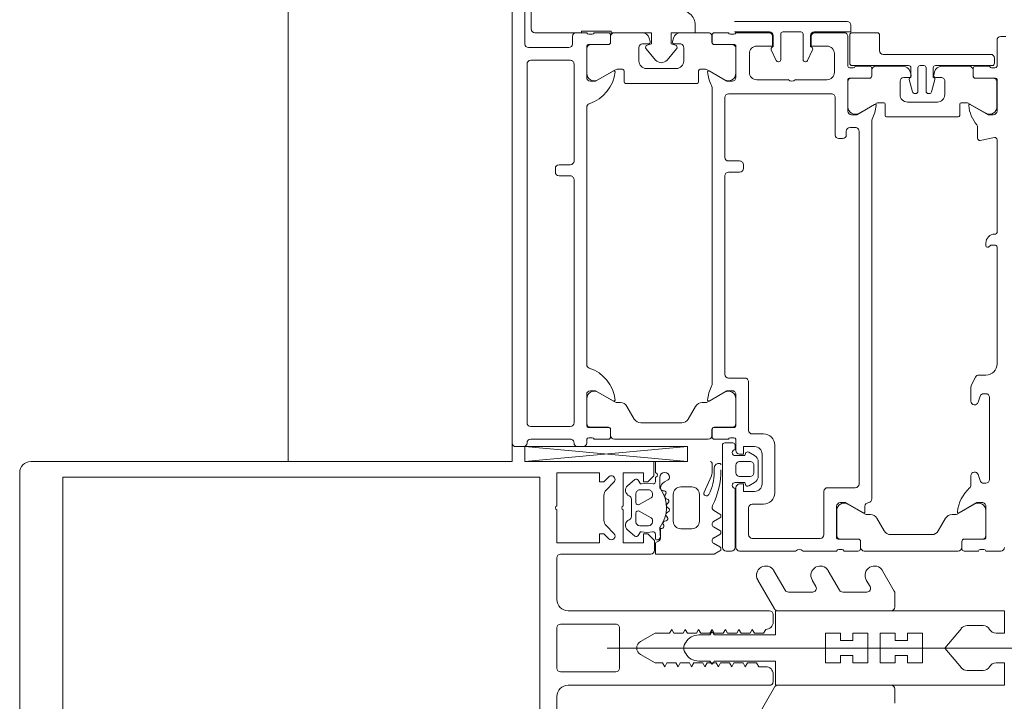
# Model space of a CAD drawing. Header units: centimetres. Extents: x -1737 to 22393, y -8842 to 3838.
# Tile 10 of 174: x -581 to -568, y 1128 to 1137. Entities that reach past the tile are written whole.
import ezdxf

# ---------------------------------------------------------------- set-up
doc = ezdxf.new("R2010")
doc.units = ezdxf.units.CM
for name, color, linetype, lineweight in [('A-DETL-GENF', 92, 'Continuous', 9), ('A-DOOR', 31, 'Continuous', 13), ('A-GLAZ-CWMG', 51, 'Continuous', 13)]:
    doc.layers.add(name, color=color, linetype=linetype, lineweight=lineweight)

# ---------------------------------------------------------------- blocks, each defined once
blk = doc.blocks.new('Schueco_FWS_ADS-75-SimplySmart_out_Family-02 - FWS SI insert unit-2606717-3_piętro I __3_90 m_ - stan projektowany')
at = {"layer": 'A-DETL-GENF'}
blk.add_line((-76.25, 6.6), (76.25, 6.6), dxfattribs=at)
at = {"layer": 'A-DOOR'}
for p, q in [((-76, 6.6), (-68.5, 6.6)), ((-76.05, 6.45), (-76.05, 6.55)), ((-76.05, 4.249), (-76.25, 6.43)), ((-75.95, 5.82), (-75.95, 6.35)), ((-75.78, 6.35), (-75.78, 5.82)), ((-70.92, 6.4), (-75.73, 6.4)), ((-70.87, 5.82), (-70.87, 6.35)), ((-70.7, 6.38), (-70.7, 5.84)), ((-69.36, 6.43), (-70.65, 6.43)), ((-69.6, 6.345), (-70.45, 6.345)), ((-72.42, 5.82), (-72.42, 5.97)), ((-72.37, 6.02), (-72.32, 6.02)), ((-72.27, 5.97), (-72.27, 5.82)), ((-76.05, 5.65), (-76.05, 5.72)), ((-75.73, 5.77), (-72.47, 5.77)), ((-72.22, 5.77), (-70.92, 5.77)), ((-70.65, 5.79), (-70.55, 5.79)), ((-70.5, 5.74), (-70.5, 5.6)), ((-75.95, 5.6), (-76, 5.6)), ((-75.93, 5.528), (-75.93, 5.572)), ((-75.791, 5.58), (-75.791, 5.31)), ((-75.79, 5.309), (-75.79, 5.549)), ((-75.35, 5.6), (-75.771, 5.6)), ((-75.74, 5.599), (-75.406, 5.599)), ((-71.5, 5.6), (-74.95, 5.6)), ((-70.679, 5.6), (-71.1, 5.6)), ((-71.044, 5.599), (-70.71, 5.599)), ((-70.66, 5.549), (-70.66, 5.309)), ((-70.659, 5.31), (-70.659, 5.58)), ((-70.52, 5.572), (-70.52, 5.528)), ((-75.95, 5.31), (-75.95, 5.5)), ((-75.319, 5.449), (-75.453, 5.216)), ((-70.997, 5.216), (-71.131, 5.449)), ((-70.5, 5.5), (-70.5, 5.31)), ((-75.821, 5.28), (-75.92, 5.28)), ((-70.53, 5.28), (-70.629, 5.28)), ((-75.95, 3.971), (-75.95, 5.229)), ((-75.9, 5.279), (-75.82, 5.279)), ((-75.46, 5.191), (-75.46, 5.147)), ((-70.99, 5.12), (-70.99, 5.191)), ((-70.63, 5.279), (-70.55, 5.279)), ((-70.5, 5.229), (-70.5, 4.859)), ((-75.51, 5.06), (-75.68, 4.962)), ((-71.18, 4.12), (-71.18, 5.08)), ((-71.16, 5.1), (-71.01, 5.1)), ((-70.7, 4.9), (-70.88, 4.9)), ((-75.73, 4.875), (-75.73, 4.325)), ((-70.98, 4.8), (-70.98, 4.4)), ((-70.714, 4.804), (-70.866, 4.677)), ((-70.65, 4.775), (-70.65, 4.85)), ((-70.574, 4.763), (-70.619, 4.751)), ((-70.866, 4.523), (-70.714, 4.396)), ((-70.65, 4.35), (-70.65, 4.425)), ((-70.619, 4.449), (-70.574, 4.437)), ((-75.68, 4.238), (-75.51, 4.14)), ((-70.88, 4.3), (-70.7, 4.3)), ((-70.5, 4.341), (-70.5, 3.971)), ((-71.01, 4.1), (-71.16, 4.1)), ((-75.46, 4.053), (-75.46, 4.009)), ((-75.453, 3.984), (-75.319, 3.751)), ((-71.131, 3.751), (-70.997, 3.984)), ((-70.99, 4.009), (-70.99, 4.08)), ((-75.95, 3.7), (-75.95, 3.89)), ((-75.92, 3.92), (-75.821, 3.92)), ((-75.82, 3.921), (-75.9, 3.921)), ((-75.791, 3.89), (-75.791, 3.62)), ((-75.79, 3.651), (-75.79, 3.891)), ((-75.217, 3.92), (-71.233, 3.92)), ((-70.66, 3.891), (-70.66, 3.651)), ((-70.659, 3.62), (-70.659, 3.89)), ((-70.55, 3.921), (-70.63, 3.921)), ((-70.629, 3.92), (-70.53, 3.92)), ((-70.5, 3.89), (-70.5, 3.7)), ((-77.45, 3.73), (-77.45, 3.66)), ((-76.03, 3.78), (-77.4, 3.78)), ((-76, 3.64), (-76, 3.75)), ((-75.13, 3.7), (-75.13, 3.48)), ((-72.42, 3.75), (-75.08, 3.75)), ((-72.37, 3.55), (-72.37, 3.7)), ((-72.22, 3.7), (-72.22, 3.55)), ((-71.37, 3.75), (-72.17, 3.75)), ((-71.32, 2.32), (-71.32, 3.7)), ((-77.4, 3.61), (-76.61, 3.61)), ((-77.4, 3.6), (-76.6, 3.6)), ((-76.3, 3.6), (-76.4, 3.6)), ((-76.1, 3.6), (-75.95, 3.6)), ((-76.09, 3.61), (-76.03, 3.61)), ((-75.93, 3.628), (-75.93, 3.672)), ((-75.771, 3.6), (-75.35, 3.6)), ((-75.406, 3.601), (-75.74, 3.601)), ((-71.1, 3.6), (-70.679, 3.6)), ((-70.71, 3.601), (-71.044, 3.601)), ((-70.52, 3.672), (-70.52, 3.628)), ((-70.5, 3.6), (-70.5, 3.16)), ((-70.49, 3.62), (-70.49, 3.15)), ((-70.35, 2.11), (-70.35, 3.62)), ((-77.45, 2.8), (-77.45, 3.55)), ((-76.45, 3.55), (-76.45, 3.41)), ((-76.25, 3.41), (-76.25, 3.55)), ((-72.27, 3.5), (-72.32, 3.5)), ((-77.28, 3.38), (-77.28, 2.47)), ((-76.87, 3.43), (-77.23, 3.43)), ((-76.82, 3.23), (-76.82, 3.38)), ((-76.576, 3.429), (-76.531, 3.35)), ((-76.444, 3.3), (-76.256, 3.3)), ((-76.4, 3.36), (-76.3, 3.36)), ((-76.169, 3.35), (-76.124, 3.429)), ((-75.88, 3.38), (-75.88, 3.23)), ((-75.18, 3.43), (-75.83, 3.43)), ((-71.13, 3.32), (-71.13, 2.9)), ((-70.78, 3.42), (-71.03, 3.42)), ((-76.55, 3.25), (-76.15, 3.25)), ((-76.03, 3.08), (-76.67, 3.08)), ((-70.731, 3.126), (-70.873, 3.06)), ((-70.54, 3.1), (-70.69, 3.1)), ((-70.89, 3.033), (-70.89, 3.03)), ((-70.86, 3), (-70.52, 3)), ((-70.49, 2.97), (-70.49, 2.73)), ((-71.13, 2.8), (-71.13, 2.38)), ((-77.45, 2.25), (-77.45, 2.7)), ((-70.89, 2.67), (-70.89, 2.667)), ((-70.873, 2.64), (-70.731, 2.574)), ((-70.52, 2.7), (-70.86, 2.7)), ((-70.69, 2.6), (-70.54, 2.6)), ((-70.5, 2.54), (-70.5, 2.15)), ((-77.23, 2.42), (-76.65, 2.42)), ((-76.85, 2.25), (-77.271, 2.25)), ((-77.24, 2.249), (-76.906, 2.249)), ((-76.6, 2.37), (-76.6, 2)), ((-71.87, 2.27), (-71.37, 2.27)), ((-71.03, 2.28), (-70.78, 2.28)), ((-77.45, 1.96), (-77.45, 2.15)), ((-77.43, 2.178), (-77.43, 2.222)), ((-77.291, 2.23), (-77.291, 1.96)), ((-77.29, 1.959), (-77.29, 2.199)), ((-71.92, 2.17), (-71.92, 2.22)), ((-71.82, 2.12), (-71.87, 2.12)), ((-76.819, 2.099), (-76.953, 1.866)), ((-71.77, 2), (-71.77, 2.07)), ((-71.129, 2.1), (-71.55, 2.1)), ((-71.494, 2.099), (-71.16, 2.099)), ((-71.11, 2.049), (-71.11, 1.809)), ((-71.109, 1.81), (-71.109, 2.08)), ((-70.97, 2.072), (-70.97, 2.028)), ((-70.55, 2.1), (-70.95, 2.1)), ((-70.95, 2), (-70.95, 1.81)), ((-70.94, 2.045), (-70.94, 1.285)), ((-70.53, 2.075), (-70.91, 2.075)), ((-70.5, 1.705), (-70.5, 2.045)), ((-77.45, 0.621), (-77.45, 1.879)), ((-77.321, 1.93), (-77.42, 1.93)), ((-77.4, 1.929), (-77.32, 1.929)), ((-76.85, 1.87), (-76.926, 1.87)), ((-76.55, 1.95), (-71.82, 1.95)), ((-71.447, 1.716), (-71.581, 1.949)), ((-76.96, 1.841), (-76.96, 1.797)), ((-71.683, 1.78), (-76.75, 1.78)), ((-71.08, 1.779), (-71, 1.779)), ((-70.98, 1.78), (-71.079, 1.78)), ((-70.95, 1.729), (-70.95, 1.359)), ((-77.01, 1.71), (-77.18, 1.612)), ((-71.61, 1.6), (-71.46, 1.6)), ((-71.44, 1.62), (-71.44, 1.691)), ((-70.79, 0.185), (-70.79, 1.625)), ((-70.74, 1.675), (-70.53, 1.675)), ((-77.23, 1.525), (-77.23, 0.975)), ((-71.63, 0.62), (-71.63, 1.58)), ((-71.15, 1.4), (-71.33, 1.4)), ((-71.1, 1.275), (-71.1, 1.35)), ((-71.43, 1.3), (-71.43, 0.9)), ((-71.316, 1.203), (-71.316, 1.19)), ((-71.126, 1.277), (-71.293, 1.232)), ((-71.024, 1.263), (-71.069, 1.251)), ((-71.286, 1.16), (-70.97, 1.16)), ((-70.94, 1.13), (-70.94, 1.08)), ((-71.316, 1.02), (-71.316, 1.007)), ((-71.293, 0.978), (-71.126, 0.933)), ((-70.97, 1.05), (-71.286, 1.05)), ((-71.1, 0.955), (-70.97, 0.955)), ((-71.1, 0.85), (-71.1, 0.925)), ((-71.069, 0.949), (-71.024, 0.937)), ((-70.94, 0.925), (-70.94, 0.165)), ((-77.18, 0.888), (-77.01, 0.79)), ((-71.33, 0.8), (-71.15, 0.8)), ((-70.95, 0.841), (-70.95, 0.471)), ((-76.96, 0.703), (-76.96, 0.659)), ((-77.45, 0.35), (-77.45, 0.54)), ((-77.42, 0.57), (-77.321, 0.57)), ((-77.32, 0.571), (-77.4, 0.571)), ((-77.291, 0.54), (-77.291, 0.27)), ((-77.29, 0.301), (-77.29, 0.541)), ((-76.953, 0.634), (-76.819, 0.401)), ((-71.46, 0.6), (-71.61, 0.6)), ((-71.44, 0.509), (-71.44, 0.58)), ((-76.567, 0.45), (-76.44, 0.45)), ((-75.44, 0.45), (-75.252, 0.45)), ((-75.229, 0.445), (-75.117, 0.387)), ((-71.581, 0.251), (-71.447, 0.484)), ((-71, 0.421), (-71.08, 0.421)), ((-71.079, 0.42), (-70.98, 0.42)), ((-77.43, 0.278), (-77.43, 0.322)), ((-76.54, 0.28), (-76.54, 0.25)), ((-76.425, 0.352), (-76.505, 0.328)), ((-75.375, 0.328), (-75.455, 0.352)), ((-75.34, 0.25), (-75.34, 0.28)), ((-75.09, 0.343), (-75.09, 0.25)), ((-71.907, 0.136), (-71.944, 0.324)), ((-71.914, 0.36), (-71.768, 0.36)), ((-71.11, 0.391), (-71.11, 0.151)), ((-71.109, 0.12), (-71.109, 0.39)), ((-70.95, 0.39), (-70.95, 0.2)), ((-77.45, 0.05), (-77.45, 0.25)), ((-77.271, 0.25), (-76.85, 0.25)), ((-76.906, 0.251), (-77.24, 0.251)), ((-76.49, 0.2), (-75.39, 0.2)), ((-73.355, 0.25), (-73.32, 0.25)), ((-70.97, 0.172), (-70.97, 0.128)), ((-70.91, 0.135), (-70.84, 0.135)), ((-74.94, 0.1), (-73.37, 0.1)), ((-73.2, 0.13), (-73.2, 0.12)), ((-73.18, 0.1), (-71.936, 0.1)), ((-71.55, 0.1), (-71.129, 0.1)), ((-71.16, 0.101), (-71.494, 0.101)), ((-70.95, 0.1), (-70.6, 0.1)), ((-70.55, 0.05), (-70.55, -0.02))]:
    blk.add_line(p, q, dxfattribs=at)
at = {"layer": 'A-DOOR', "flags": 128}
for points in [[(-76.25, 4.249), (-76.25, 6.43), (-76.05, 6.43), (-76.05, 4.249), (-76.25, 4.249), (-76.05, 6.43)], [(-70.5, 6.295), (-70.5, 5.67), (-70.48, 5.67), (-70.48, 5.27), (-70.5, 5.27), (-70.5, 4.73), (-70.65, 4.73), (-70.666, 4.789)], [(-75.438, 5.241), (-75.3, 5.48), (-75.3, 5.55)], [(-71.15, 5.55), (-71.15, 5.48), (-71.012, 5.241)], [(-70.666, 4.411), (-70.65, 4.47), (-70.5, 4.47), (-70.5, 4.145), (-70.4, 4.145)], [(-75.3, 3.65), (-75.3, 3.72), (-75.438, 3.959)], [(-71.012, 3.959), (-71.15, 3.72), (-71.15, 3.65)], [(-76.53, 3.61), (-76.53, 3.48), (-76.558, 3.473)], [(-76.142, 3.473), (-76.17, 3.48), (-76.17, 3.61)], [(-76.55, 3.55), (-76.55, 3.5), (-76.65, 3.5), (-76.65, 3.35)], [(-76.05, 3.35), (-76.05, 3.5), (-76.15, 3.5), (-76.15, 3.55)], [(-70.55, 3.11), (-70.68, 3.11), (-70.68, 3.32)], [(-70.68, 2.38), (-70.68, 2.59), (-70.55, 2.59)], [(-70.49, 2.55), (-70.49, 2.06), (-70.4, 2.06)], [(-76.938, 1.891), (-76.8, 2.13), (-76.8, 2.2)], [(-71.6, 2.05), (-71.6, 1.98), (-71.462, 1.741)], [(-70.97, 1.255), (-71.1, 1.255), (-71.101, 1.261)], [(-76.8, 0.3), (-76.8, 0.37), (-76.938, 0.609)], [(-71.462, 0.459), (-71.6, 0.22), (-71.6, 0.15)], [(-73.35, 0.12), (-73.35, 0.182), (-73.369, 0.209), (-73.375, 0.23)]]:
    blk.add_lwpolyline(points, dxfattribs=at)
at = {"layer": 'A-DOOR'}
for centre, radius, start, end in [((-76, 6.55), 0.05, 90, 180), ((-76, 6.45), 0.05, 180, 270), ((-76, 6.35), 0.05, 0, 90), ((-75.73, 6.35), 0.05, 90, 180), ((-70.92, 6.35), 0.05, 0, 90), ((-70.65, 6.38), 0.05, 90, 180), ((-70.45, 6.295), 0.05, 90, 180), ((-72.37, 5.97), 0.05, 90, 180), ((-72.32, 5.97), 0.05, 0, 90), ((-76, 5.82), 0.05, 270, 0), ((-75.73, 5.82), 0.05, 180, 270), ((-72.47, 5.82), 0.05, 270, 0), ((-72.22, 5.82), 0.05, 180, 270), ((-70.92, 5.82), 0.05, 270, 0), ((-70.65, 5.84), 0.05, 180, 270), ((-76, 5.72), 0.05, 90, 180), ((-70.55, 5.74), 0.05, 0, 90), ((-76, 5.65), 0.05, 180, 270), ((-75.96, 5.572), 0.03, 0, 70.5288), ((-75.771, 5.58), 0.02, 90, 180), ((-75.74, 5.549), 0.05, 90, 180), ((-75.474, 5.718), 0.5, 275.6226, 342.2516), ((-75.406, 5.499), 0.1, 330, 90), ((-75.35, 5.55), 0.05, 0, 90), ((-74.95, 5.55), 0.05, 90, 162.2516), ((-71.5, 5.55), 0.05, 17.7484, 90), ((-70.976, 5.718), 0.5, 197.7484, 264.3774), ((-71.1, 5.55), 0.05, 90, 180), ((-71.044, 5.499), 0.1, 90, 210), ((-70.71, 5.549), 0.05, 0, 90), ((-70.679, 5.58), 0.02, 0, 90), ((-70.49, 5.572), 0.03, 109.4712, 180), ((-75.96, 5.528), 0.03, 289.4712, 0), ((-70.49, 5.528), 0.03, 180, 250.5288), ((-75.92, 5.31), 0.03, 180, 270), ((-75.821, 5.31), 0.03, 270, 0), ((-75.82, 5.309), 0.03, 270, 0), ((-70.63, 5.309), 0.03, 180, 270), ((-70.629, 5.31), 0.03, 180, 270), ((-70.53, 5.31), 0.03, 270, 0), ((-75.9, 5.229), 0.05, 90, 180), ((-75.41, 5.191), 0.05, 150, 180), ((-75.426, 5.234), 0.0138, 150, 275.6226), ((-71.024, 5.234), 0.0138, 264.3774, 30), ((-71.04, 5.191), 0.05, 0, 30), ((-70.55, 5.229), 0.05, 0, 90), ((-75.56, 5.147), 0.1, 300, 0), ((-71.16, 5.08), 0.02, 90, 180), ((-71.01, 5.12), 0.02, 270, 0), ((-75.63, 4.875), 0.1, 120, 180), ((-70.88, 4.8), 0.1, 90, 180), ((-70.7, 4.85), 0.05, 0, 90), ((-70.695, 4.781), 0.03, 14.9951, 130), ((-70.625, 4.775), 0.025, 180, 285), ((-70.6, 4.859), 0.1, 285, 360), ((-70.802, 4.6), 0.1, 130, 230), ((-70.88, 4.4), 0.1, 180, 270), ((-70.695, 4.419), 0.03, 230, 345.0049), ((-70.625, 4.425), 0.025, 75, 180), ((-70.6, 4.341), 0.1, 0, 75), ((-70.4, 4.345), 0.2, 270, 10.6504), ((-75.63, 4.325), 0.1, 180, 240), ((-70.7, 4.35), 0.05, 270, 0), ((-75.56, 4.053), 0.1, 0, 60), ((-71.16, 4.12), 0.02, 180, 270), ((-71.01, 4.08), 0.02, 0, 90), ((-75.9, 3.971), 0.05, 180, 270), ((-75.41, 4.009), 0.05, 180, 210), ((-75.426, 3.966), 0.0138, 84.6714, 210), ((-75.471, 3.482), 0.5, 62.5097, 84.6714), ((-70.979, 3.482), 0.5, 95.3286, 117.4903), ((-71.024, 3.966), 0.0138, 330, 95.3286), ((-71.04, 4.009), 0.05, 330, 0), ((-70.55, 3.971), 0.05, 270, 0), ((-75.92, 3.89), 0.03, 90, 180), ((-75.821, 3.89), 0.03, 0, 90), ((-75.82, 3.891), 0.03, 0, 90), ((-75.217, 3.97), 0.05, 242.5097, 270), ((-71.233, 3.97), 0.05, 270, 297.4903), ((-70.63, 3.891), 0.03, 90, 180), ((-70.629, 3.89), 0.03, 90, 180), ((-70.53, 3.89), 0.03, 0, 90), ((-77.4, 3.73), 0.05, 90, 180), ((-76.03, 3.75), 0.03, 0, 90), ((-75.96, 3.672), 0.03, 0, 70.5288), ((-75.406, 3.701), 0.1, 270, 30), ((-75.08, 3.7), 0.05, 90, 180), ((-72.42, 3.7), 0.05, 0, 90), ((-72.17, 3.7), 0.05, 90, 180), ((-71.37, 3.7), 0.05, 0, 90), ((-71.044, 3.701), 0.1, 150, 270), ((-70.49, 3.672), 0.03, 109.4712, 180), ((-77.4, 3.66), 0.05, 180, 270), ((-77.4, 3.55), 0.05, 90, 180), ((-76.57, 3.61), 0.04, 0, 180), ((-76.6, 3.55), 0.05, 0, 90), ((-76.4, 3.55), 0.05, 90, 180), ((-76.3, 3.55), 0.05, 0, 90), ((-76.13, 3.61), 0.04, 0, 180), ((-76.1, 3.55), 0.05, 90, 180), ((-76.03, 3.64), 0.03, 270, 0), ((-75.96, 3.628), 0.03, 289.4712, 360), ((-75.771, 3.62), 0.02, 180, 270), ((-75.74, 3.651), 0.05, 180, 270), ((-75.35, 3.65), 0.05, 270, 0), ((-71.1, 3.65), 0.05, 180, 270), ((-70.71, 3.651), 0.05, 270, 0), ((-70.679, 3.62), 0.02, 270, 0), ((-70.49, 3.628), 0.03, 180, 250.5288), ((-76.55, 3.444), 0.03, 105, 210), ((-76.15, 3.444), 0.03, 330, 75), ((-75.18, 3.48), 0.05, 270, 0), ((-72.32, 3.55), 0.05, 180, 270), ((-72.27, 3.55), 0.05, 270, 0), ((-77.23, 3.38), 0.05, 90, 180), ((-76.87, 3.38), 0.05, 0, 90), ((-76.55, 3.35), 0.1, 180, 270), ((-76.444, 3.4), 0.1, 210, 270), ((-76.4, 3.41), 0.05, 180, 270), ((-76.3, 3.41), 0.05, 270, 0), ((-76.256, 3.4), 0.1, 270, 330), ((-76.15, 3.35), 0.1, 270, 0), ((-75.83, 3.38), 0.05, 90, 180), ((-71.03, 3.32), 0.1, 90, 180), ((-70.78, 3.32), 0.1, 0, 90), ((-76.67, 3.23), 0.15, 180, 270), ((-76.03, 3.23), 0.15, 270, 0), ((-70.86, 3.033), 0.03, 115, 180), ((-70.718, 3.099), 0.03, 21.7118, 115), ((-70.55, 3.16), 0.05, 270, 0), ((-70.54, 3.15), 0.05, 270, 360), ((-70.86, 3.03), 0.03, 180, 270), ((-70.52, 2.97), 0.03, 0, 90), ((-77.502, 2.75), 0.0725, 316.3972, 43.6028), ((-71.077, 2.85), 0.0725, 136.3972, 223.6028), ((-70.86, 2.67), 0.03, 90, 180), ((-70.86, 2.667), 0.03, 180, 245), ((-70.52, 2.73), 0.03, 270, 360), ((-70.718, 2.601), 0.03, 245, 338.2882), ((-70.55, 2.54), 0.05, 360, 90), ((-70.54, 2.55), 0.05, 0, 90), ((-77.23, 2.47), 0.05, 180, 270), ((-76.65, 2.37), 0.05, 360, 90), ((-71.03, 2.38), 0.1, 180, 270), ((-70.78, 2.38), 0.1, 270, 0), ((-77.46, 2.222), 0.03, 0, 70.5288), ((-77.271, 2.23), 0.02, 90, 180), ((-77.24, 2.199), 0.05, 90, 180), ((-76.906, 2.149), 0.1, 330, 90), ((-76.85, 2.2), 0.05, 0, 90), ((-71.87, 2.22), 0.05, 90, 180), ((-71.37, 2.32), 0.05, 270, 0), ((-77.46, 2.178), 0.03, 289.4712, 360), ((-71.87, 2.17), 0.05, 180, 270), ((-71.82, 2.07), 0.05, 0, 90), ((-70.55, 2.15), 0.05, 270, 0), ((-76.55, 2), 0.05, 180, 270), ((-71.82, 2), 0.05, 270, 0), ((-71.55, 2.05), 0.05, 90, 180), ((-71.494, 1.999), 0.1, 90, 210), ((-71.16, 2.049), 0.05, 0, 90), ((-71.129, 2.08), 0.02, 0, 90), ((-70.94, 2.072), 0.03, 109.4712, 180), ((-70.94, 2.028), 0.03, 180, 250.5288), ((-70.91, 2.045), 0.03, 90, 180), ((-70.53, 2.045), 0.03, 0, 90), ((-70.4, 2.11), 0.05, 270, 360), ((-77.42, 1.96), 0.03, 180, 270), ((-77.4, 1.879), 0.05, 90, 180), ((-77.321, 1.96), 0.03, 270, 0), ((-77.32, 1.959), 0.03, 270, 0), ((-76.91, 1.841), 0.05, 150, 180), ((-76.926, 1.884), 0.0138, 150, 270), ((-76.85, 1.82), 0.05, 5.7392, 90), ((-77.06, 1.797), 0.1, 300, 0), ((-76.75, 1.83), 0.05, 185.7392, 270), ((-71.683, 1.73), 0.05, 62.5097, 90), ((-71.429, 2.218), 0.5, 242.5097, 264.6714), ((-71.474, 1.734), 0.0138, 264.6714, 30), ((-71.49, 1.691), 0.05, 0, 30), ((-71.08, 1.809), 0.03, 180, 270), ((-71.079, 1.81), 0.03, 180, 270), ((-71, 1.729), 0.05, 0, 90), ((-70.98, 1.81), 0.03, 270, 0), ((-77.13, 1.525), 0.1, 120, 180), ((-71.61, 1.58), 0.02, 90, 180), ((-71.46, 1.62), 0.02, 270, 0), ((-70.74, 1.625), 0.05, 90, 180), ((-70.53, 1.705), 0.03, 270, 0), ((-71.33, 1.3), 0.1, 90, 180), ((-71.15, 1.35), 0.05, 0, 90), ((-71.05, 1.359), 0.1, 285, 360), ((-71.286, 1.203), 0.03, 105, 180), ((-71.286, 1.19), 0.03, 180, 270), ((-71.121, 1.258), 0.02, 10, 105), ((-71.075, 1.275), 0.025, 180, 285), ((-70.97, 1.285), 0.03, 270, 0), ((-70.97, 1.13), 0.03, 360, 90), ((-70.97, 1.08), 0.03, 270, 0), ((-77.13, 0.975), 0.1, 180, 240), ((-71.286, 1.02), 0.03, 90, 180), ((-71.286, 1.007), 0.03, 180, 255), ((-71.121, 0.952), 0.02, 255, 350), ((-71.075, 0.925), 0.025, 75, 180), ((-71.05, 0.841), 0.1, 0, 75), ((-70.97, 0.925), 0.03, 0, 90), ((-71.33, 0.9), 0.1, 180, 270), ((-71.15, 0.85), 0.05, 270, 0), ((-77.06, 0.703), 0.1, 0, 60), ((-77.4, 0.621), 0.05, 180, 270), ((-77.42, 0.54), 0.03, 90, 180), ((-77.321, 0.54), 0.03, 360, 90), ((-77.32, 0.541), 0.03, 0, 90), ((-76.91, 0.659), 0.05, 180, 210), ((-76.926, 0.616), 0.0138, 84.0801, 210), ((-76.976, 0.133), 0.5, 41.9139, 84.0801), ((-71.61, 0.62), 0.02, 180, 270), ((-71.46, 0.58), 0.02, 0, 90), ((-76.906, 0.351), 0.1, 270, 30), ((-76.567, 0.5), 0.05, 221.9139, 270), ((-76.44, 0.4), 0.05, 287, 90), ((-75.44, 0.4), 0.05, 90, 253), ((-75.252, 0.4), 0.05, 63, 90), ((-71.422, -0.017), 0.5, 96.1407, 129.0364), ((-71.474, 0.466), 0.0138, 330, 96.1407), ((-71.49, 0.509), 0.05, 330, 0), ((-71.08, 0.391), 0.03, 90, 180), ((-71.079, 0.39), 0.03, 90, 180), ((-71, 0.471), 0.05, 270, 360), ((-70.98, 0.39), 0.03, 0, 90), ((-77.46, 0.322), 0.03, 0, 70.5288), ((-77.46, 0.278), 0.03, 289.4712, 0), ((-77.271, 0.27), 0.02, 180, 270), ((-77.24, 0.301), 0.05, 180, 270), ((-76.85, 0.3), 0.05, 270, 0), ((-76.49, 0.28), 0.05, 107, 180), ((-75.39, 0.28), 0.05, 0, 73), ((-75.14, 0.343), 0.05, 0, 63), ((-71.914, 0.33), 0.03, 90, 191), ((-71.768, 0.41), 0.05, 270, 309.0364), ((-76.49, 0.25), 0.05, 180, 270), ((-75.39, 0.25), 0.05, 270, 0), ((-74.94, 0.25), 0.15, 180, 270), ((-73.355, 0.23), 0.02, 90, 180), ((-73.355, 0.223), 0.02, 180, 225), ((-73.37, 0.182), 0.02, 0, 45), ((-73.32, 0.13), 0.12, 0, 90), ((-71.936, 0.13), 0.03, 270, 11), ((-71.55, 0.15), 0.05, 180, 270), ((-71.494, 0.201), 0.1, 150, 270), ((-71.16, 0.151), 0.05, 270, 0), ((-70.94, 0.172), 0.03, 109.4712, 180), ((-70.91, 0.165), 0.03, 180, 270), ((-70.84, 0.185), 0.05, 270, 360), ((-77.4, 0.05), 0.05, 180, 270), ((-73.37, 0.12), 0.02, 270, 0), ((-73.18, 0.12), 0.02, 180, 270), ((-71.129, 0.12), 0.02, 270, 360), ((-70.94, 0.128), 0.03, 180, 250.5288), ((-70.6, 0.05), 0.05, 0, 90)]:
    blk.add_arc(centre, radius, start, end, dxfattribs=at)
blk = doc.blocks.new('Rectangular Mullion - Schueco_FWS-50-SI_Tran_CovCap-20mm_Tran-55mm-2606714-3_piętro I __3_90 m_ - stan projektowany')
at = {"layer": 'A-GLAZ-CWMG', "lineweight": 9}
blk.add_line((-577.233, 1130.826), (-577.233, 1222.527), dxfattribs=at)
blk = doc.blocks.new('Rectangular Mullion - SI_CovCap-20mm_Mull-85mm-V17-3_piętro I __3_90 m_ - stan projektowany')
at = {"layer": 'A-DETL-GENF'}
for p, q in [((2.35, 13.2), (-2.35, 13.2)), ((2.5, 11.668), (2.5, 13.05)), ((2.29, 12.2), (2.29, 6.54)), ((2.5, 12.2), (2.5, 6.6)), ((-0.32, 5.21), (-0.32, 5.95)), ((-0.27, 6), (0.27, 6)), ((0.32, 5.95), (0.32, 5.21)), ((1.26, 4.74), (1.26, 5.95)), ((-0.5, 3.15), (-0.5, 5.85)), ((0.5, 5.85), (0.5, 3.15)), ((0, 5.327), (0, -1.394)), ((1.536, 5.235), (1.642, 5.341)), ((1.713, 5.37), (2.047, 5.37)), ((2.118, 5.341), (2.224, 5.235)), ((0.27, 5.16), (-0.27, 5.16)), ((1.502, 4.954), (1.584, 5.051)), ((2.176, 5.051), (2.258, 4.954)), ((1.64, 4.77), (1.64, 4.89)), ((1.69, 4.94), (1.81, 4.94)), ((1.836, 4.895), (1.744, 4.735)), ((1.765, 5), (1.995, 5)), ((2.016, 4.735), (1.924, 4.895)), ((1.95, 4.94), (2.07, 4.94)), ((2.12, 4.89), (2.12, 4.77)), ((1.464, 4.68), (1.529, 4.68)), ((1.718, 4.72), (1.69, 4.72)), ((2.07, 4.72), (2.042, 4.72)), ((2.29, 4.62), (2.162, 4.62)), ((2.23, 4.68), (2.29, 4.68)), ((2.35, 4.68), (2.5, 4.68)), ((1.646, 4.568), (1.659, 4.575)), ((1.702, 4.556), (1.707, 4.536)), ((1.756, 4.521), (1.767, 4.531)), ((1.816, 4.523), (1.826, 4.506)), ((1.877, 4.504), (1.885, 4.517)), ((1.933, 4.522), (1.948, 4.508)), ((1.997, 4.52), (2.002, 4.533)), ((2.048, 4.551), (2.066, 4.54)), ((2.107, 4.562), (2.108, 4.577)), ((2.227, 4.559), (2.255, 4.51)), ((1.7, 4.44), (2.06, 4.44)), ((-0.075, 4.272), (-0.05, 4.287)), ((0.075, 4.272), (0.05, 4.287)), ((1.6, 4.19), (1.6, 4.34)), ((2.16, 4.34), (2.16, 4.19)), ((-0.175, 3.96), (-0.175, 4.099)), ((0.175, 3.96), (0.175, 4.099)), ((2.06, 4.09), (1.7, 4.09)), ((2.31, 3.929), (2.089, 4.027)), ((-0.21, 3.929), (-0.185, 3.943)), ((-0.185, 3.897), (-0.21, 3.911)), ((0.21, 3.929), (0.185, 3.943)), ((0.185, 3.897), (0.21, 3.911)), ((1.404, 3.899), (1.355, 3.815)), ((1.524, 3.815), (1.475, 3.899)), ((1.625, 3.899), (1.576, 3.815)), ((1.744, 3.815), (1.696, 3.899)), ((1.843, 3.895), (1.796, 3.815)), ((2.48, 3.92), (2.351, 3.92)), ((2.355, 3.89), (2.416, 3.89)), ((2.476, 3.83), (2.476, 3.82)), ((-0.913, 3.308), (-0.525, 3.084)), ((0.912, 3.308), (0.525, 3.084)), ((-0.5, 3.041), (-0.5, 1.52)), ((-0.35, 3.1), (-0.45, 3.1)), ((0.45, 3.1), (0.35, 3.1)), ((0.5, 3.041), (0.5, 1.52)), ((0.775, 2.94), (1.037, 3.092)), ((0.75, 2.571), (0.75, 2.897)), ((0.912, 2.578), (0.825, 2.528)), ((0.775, 2.21), (1.037, 2.362)), ((0.75, 1.845), (0.75, 2.167)), ((0.912, 1.852), (0.825, 1.802)), ((0.762, 1.477), (1.037, 1.636)), ((-0.55, 1.47), (-0.737, 1.47)), ((0.55, 1.47), (0.737, 1.47)), ((-0.3, 0.502), (-0.3, 0.287)), ((0.3, 0.502), (0.3, 0.287))]:
    blk.add_line(p, q, dxfattribs=at)
at = {"layer": 'A-DETL-GENF', "flags": 128}
for points in [[(2.29, 11.668), (2.29, 12.62), (-2.29, 12.62), (-2.29, 11.668)], [(2.29, 6.7), (2.29, 6.379), (2.29, 6.23), (1.12, 6.23), (-1.12, 6.23), (-2.29, 6.23), (-2.29, 6.379), (-2.29, 6.7)], [(-0.65, 6), (-1.12, 6), (-1.21, 6)], [(1.21, 6), (1.12, 6), (0.65, 6)], [(1.855, 6), (1.41, 6), (1.41, 5.43), (1.53, 5.43), (1.53, 5.37), (1.465, 5.305)], [(2.295, 5.305), (2.23, 5.37), (2.23, 5.43), (2.35, 5.43), (2.35, 6), (1.905, 6)], [(1.855, 5.11), (1.41, 5.11), (1.41, 4.84), (1.53, 4.84), (1.53, 4.78), (1.44, 4.69), (1.31, 4.69)], [(2.5, 4.7), (2.31, 4.7), (2.23, 4.78), (2.23, 4.84), (2.35, 4.84), (2.35, 5.11), (1.905, 5.11)], [(1.56, 4.867), (1.56, 4.88), (1.51, 4.909)], [(2.25, 4.909), (2.2, 4.88), (2.2, 4.867)], [(-0.087, 4.88), (-0.2, 4.684), (-0.2, 4.584), (-0.25, 4.555), (-0.2, 4.526), (-0.2, 4.404), (-0.25, 4.375), (-0.2, 4.346), (-0.2, 4.224), (-0.25, 4.195), (-0.2, 4.166), (-0.2, 4.044), (-0.25, 4.015), (-0.2, 3.986), (-0.2, 3.864), (-0.25, 3.835), (-0.2, 3.806), (-0.2, 3.684), (-0.25, 3.655), (-0.2, 3.626), (-0.2, 3.504), (-0.25, 3.475), (-0.2, 3.446), (-0.2, 3.324), (-0.25, 3.295), (-0.25, 3.2)], [(0.25, 3.2), (0.2, 3.229), (0.2, 3.351), (0.25, 3.38), (0.2, 3.409), (0.2, 3.531), (0.25, 3.56), (0.2, 3.589), (0.2, 3.711), (0.25, 3.74), (0.2, 3.769), (0.2, 3.891), (0.25, 3.92), (0.2, 3.949), (0.2, 4.071), (0.25, 4.1), (0.2, 4.129), (0.2, 4.251), (0.25, 4.28), (0.2, 4.309), (0.2, 4.431), (0.25, 4.46), (0.2, 4.489), (0.2, 4.684), (0.087, 4.88)], [(1.303, 3.815), (1.26, 3.89), (1.26, 4.68), (1.395, 4.68)], [(1.605, 4.62), (1.475, 4.61), (1.602, 4.61), (1.602, 4.594)], [(-0.264, 0.578), (0, 0.8), (0, 1.1), (-0.2, 1.1), (-0.2, 1.3), (-0.1, 1.3), (-0.1, 1.466), (-0.2, 1.466), (-0.2, 1.666), (0, 1.666), (0, 1.833), (-0.2, 1.833), (-0.2, 2.033), (-0.1, 2.033), (-0.1, 2.2), (-0.2, 2.2), (-0.2, 2.4), (0, 2.4), (0, 4.3), (0, 2.4), (0.2, 2.4), (0.2, 2.2), (0.1, 2.2), (0.1, 2.033), (0.2, 2.033), (0.2, 1.833), (0, 1.833), (0, 1.666), (0.2, 1.666), (0.2, 1.466), (0.1, 1.466), (0.1, 1.3), (0.2, 1.3), (0.2, 1.1), (0, 1.1), (0, 0.8), (0.264, 0.578)], [(-0.2, 0.113), (-0.2, 0), (-0.5, 0), (-0.5, 3.07), (-0.175, 3.07), (-0.175, 3.88)], [(0.2, 0.113), (0.2, 0), (0.5, 0), (0.5, 3.07), (0.175, 3.07), (0.175, 3.88)]]:
    blk.add_lwpolyline(points, dxfattribs=at)
at = {"layer": 'A-DETL-GENF'}
for centre, radius, start, end in [((2.35, 13.05), 0.15, 360, 90), ((-0.65, 5.85), 0.15, 360, 90), ((-0.27, 5.95), 0.05, 90, 180), ((0.27, 5.95), 0.05, 0, 90), ((0.65, 5.85), 0.15, 90, 180), ((1.21, 5.95), 0.05, 0, 90), ((1.88, 5.994), 0.0256, 12.6804, 167.3196), ((1.501, 5.27), 0.05, 135, 315), ((1.713, 5.27), 0.1, 90, 135), ((2.047, 5.27), 0.1, 45, 90), ((2.259, 5.27), 0.05, 225, 45), ((-0.27, 5.21), 0.05, 180, 270), ((0.27, 5.21), 0.05, 270, 0), ((1.645, 5), 0.08, 22.625, 139.9992), ((1.765, 5.05), 0.05, 202.6231, 270.0034), ((1.88, 5.104), 0.0256, 12.6804, 167.3196), ((1.995, 5.05), 0.05, 270.0026, 337.3798), ((2.115, 5), 0.08, 39.9989, 157.3866), ((0, 4.83), 0.1, 30, 150), ((1.525, 4.935), 0.03, 139.9909, 240.0039), ((1.69, 4.89), 0.05, 90.0114, 179.993), ((1.81, 4.91), 0.03, 330.0049, 90.0035), ((1.95, 4.91), 0.03, 89.9958, 210.0047), ((2.07, 4.89), 0.05, 359.9921, 90.0123), ((2.235, 4.935), 0.03, 300.0072, 39.9919), ((1.864, 4.789), 0.314, 165.5192, 193.1998), ((1.69, 4.77), 0.05, 180.0113, 269.9932), ((2.07, 4.77), 0.05, 269.992, 0.0125), ((1.896, 4.789), 0.314, 345.5001, 14.5043), ((1.31, 4.74), 0.05, 180, 270), ((1.395, 4.65), 0.03, 7.1907, 89.9992), ((1.475, 4.66), 0.05, 187.1759, 270.0111), ((1.483, 4.653), 0.033, 125.0923, 270.0022), ((1.529, 4.71), 0.03, 270.0022, 13.1998), ((1.605, 4.59), 0.03, 54.161, 90.0022), ((1.718, 4.75), 0.03, 269.9916, 330.0072), ((2.042, 4.75), 0.03, 209.9958, 270.0143), ((2.162, 4.57), 0.05, 90.0022, 125.0801), ((2.23, 4.71), 0.03, 180.0207, 269.097), ((2.32, 4.68), 0.03, 180.0022, 0.0022), ((2.29, 4.555), 0.065, 270.0022, 90.0022), ((1.632, 4.594), 0.03, 180.0134, 296.9932), ((1.88, 4.971), 0.44, 234.161, 305.0801), ((1.673, 4.548), 0.03, 15.0037, 116.9991), ((1.736, 4.543), 0.03, 194.9977, 312.0051), ((1.788, 4.507), 0.0316, 30.0048, 131.9996), ((1.852, 4.521), 0.03, 210.0025, 327.0008), ((1.911, 4.499), 0.0316, 44.9932, 147.0127), ((1.969, 4.529), 0.03, 225.0028, 342.0031), ((2.032, 4.523), 0.0316, 60.0093, 161.9989), ((2.08, 4.564), 0.0272, 240.0132, 356.9875), ((2.142, 4.575), 0.0339, 89.1805, 176.9997), ((2.141, 4.509), 0.1, 30.0045, 89.1751), ((2.29, 4.53), 0.04, 209.996, 270.0022), ((1.7, 4.34), 0.1, 90.0022, 180.0022), ((2.06, 4.34), 0.1, 0.0022, 90.0022), ((0.025, 4.099), 0.2, 120, 180), ((0, 4.2), 0.1, 90, 120), ((0, 4.2), 0.1, 60, 90), ((-0.025, 4.099), 0.2, 360, 60), ((1.7, 4.19), 0.1, 180.0022, 270.0022), ((2.06, 4.19), 0.1, 270.0022, 0.0022), ((-0.195, 3.96), 0.02, 300.0303, 360), ((0.195, 3.96), 0.02, 180, 239.9697), ((2.075, 3.995), 0.035, 66.0038, 241.9274), ((2.355, 4.52), 0.63, 241.9301, 270.0019), ((-0.205, 3.92), 0.01, 120.0303, 239.9802), ((-0.195, 3.88), 0.02, 360, 59.9802), ((0.195, 3.88), 0.02, 120.0198, 180), ((0.205, 3.92), 0.01, 300.0198, 59.9697), ((1.44, 3.879), 0.041, 30.0075, 149.997), ((1.66, 3.879), 0.041, 30.0007, 150.0037), ((1.886, 3.868), 0.051, 63.3408, 148.1953), ((2.389, 4.87), 1.07, 243.342, 269.9934), ((2.351, 4.02), 0.1, 246.0084, 269.9977), ((2.416, 3.83), 0.06, 359.9899, 90.0124), ((2.48, 3.94), 0.02, 270.0062, 359.9939), ((1.329, 3.83), 0.03, 209.9986, 330.0058), ((1.55, 3.83), 0.03, 209.9986, 330.0058), ((1.77, 3.83), 0.03, 209.9986, 330.0058), ((2.456, 3.82), 0.02, 269.9795, 0.0402), ((0.975, 3.2), 0.125, 300, 120), ((-0.35, 3.2), 0.1, 270, 0), ((0.35, 3.2), 0.1, 180, 270), ((-0.55, 3.041), 0.05, 0, 60), ((-0.45, 3.15), 0.05, 180, 270), ((0.45, 3.15), 0.05, 270, 360), ((0.55, 3.041), 0.05, 120, 180), ((0.8, 2.897), 0.05, 120, 180), ((0.8, 2.571), 0.05, 180, 300), ((0.975, 2.47), 0.125, 300, 120), ((0.8, 2.167), 0.05, 120, 180), ((0.975, 1.744), 0.125, 300, 120), ((0.8, 1.845), 0.05, 180, 300), ((-0.55, 1.52), 0.05, 270, 360), ((0.55, 1.52), 0.05, 180, 270), ((0.737, 1.52), 0.05, 270, 300), ((-0.2, 0.502), 0.1, 130, 180), ((0.2, 0.502), 0.1, 0, 50), ((-0.2, 0.287), 0.1, 180, 240), ((0.2, 0.287), 0.1, 300, 360), ((-0.3, 0.113), 0.1, 360, 60), ((0.3, 0.113), 0.1, 120, 180)]:
    blk.add_arc(centre, radius, start, end, dxfattribs=at)

msp = doc.modelspace()

# ---------------------------------------------------------------- block references
at = {"layer": 'A-DOOR', "rotation": 90.00000000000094}
msp.add_blockref('Schueco_FWS_ADS-75-SimplySmart_out_Family-02 - FWS SI insert unit-2606717-3_piętro I __3_90 m_ - stan projektowany', (-567.633, 1207.076), dxfattribs=at)
at = {"layer": 'A-GLAZ-CWMG', "lineweight": 9}
msp.add_blockref('Rectangular Mullion - Schueco_FWS-50-SI_Tran_CovCap-20mm_Tran-55mm-2606714-3_piętro I __3_90 m_ - stan projektowany', (0, 0), dxfattribs=at)
at = {"layer": 'A-GLAZ-CWMG', "lineweight": 9, "rotation": 90.00000000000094}
msp.add_blockref('Rectangular Mullion - SI_CovCap-20mm_Mull-85mm-V17-3_piętro I __3_90 m_ - stan projektowany', (-567.633, 1128.326), dxfattribs=at)

doc.saveas('drawing.dxf')
